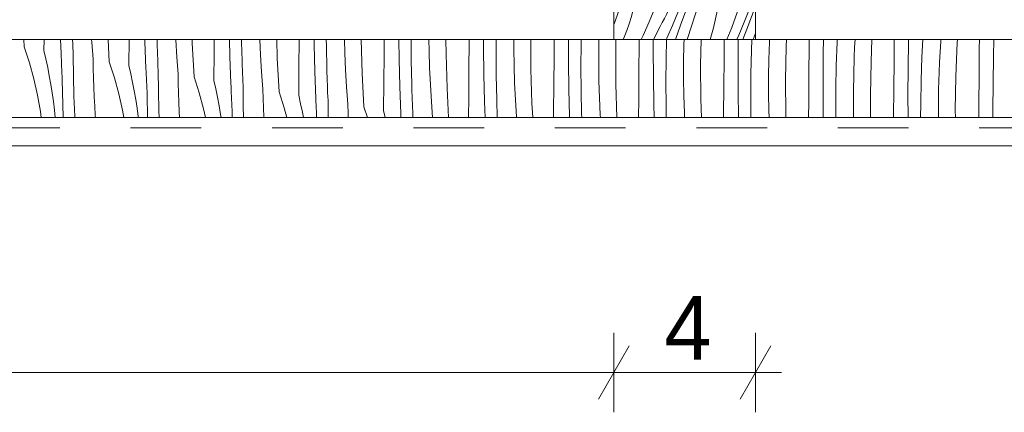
# Model space of a CAD drawing. Extents: x -349320 to -347218, y 9967 to 12937.
# Tile 12 of 16: x -347772 to -347494, y 11822 to 11933. Entities that reach past the tile are written whole.
import ezdxf

# ---------------------------------------------------------------- set-up
doc = ezdxf.new("R2010")
doc.units = 0
doc.header["$MEASUREMENT"] = 0
doc.linetypes.add('Przerywana', pattern=[40, 20, -20])
for name, color, linetype, lineweight in [('ARCH dach_Nr_Pióra__21', 7, 'Continuous', 13), ('Arch ocieplenie_Nr_Pióra__21', 7, 'Continuous', 13), ('Arch wykończenie_Nr_Pióra__21', 7, 'Continuous', 13), ('INWENT WYMIARY_Nr_Pióra__21', 7, 'Continuous', 13)]:
    doc.layers.add(name, color=color, linetype=linetype, lineweight=lineweight)
doc.layers.add('Arch ocieplenie_Nr_Pióra__2', color=7, linetype='Continuous', lineweight=13, true_color=0x7f7f7f)
doc.layers.add('Arch wykończenie_Nr_Pióra__9', color=7, linetype='Continuous', lineweight=13, true_color=0x3dad99)
doc.layers.add('INWENT WYMIARY', color=7, linetype='Continuous')
doc.styles.add('GENERATED_STYLE_1', font='txt')
doc.dimstyles.new('GENERATED_STYLE__2', dxfattribs={"dimtxt": 18, "dimasz": 11.4, "dimexe": 0.18, "dimexo": 0, "dimgap": 0.09, "dimtad": 1, "dimtih": 1, "dimtoh": 1, "dimdec": 0, "dimlfac": 0.1, "dimzin": 0, "dimdsep": 46, "dimtxsty": 'GENERATED_STYLE_1', "dimblk": 'ARROWHEAD_2', "dimblk1": 'ARROWHEAD_2', "dimblk2": 'ARROWHEAD_2', "dimcen": 0.09, "dimclrd": 7, "dimclre": 7, "dimclrt": 7, "dimazin": 0, "dimtfac": 1, "dimtdec": 4, "dimtmove": 0, "dimatfit": 3, "dimfxl": 0, "dimtolj": 1, "dimtzin": 0, "dimarcsym": 0})

# ---------------------------------------------------------------- blocks, each defined once
blk = doc.blocks.new('*X4')
at = {"layer": 'Arch ocieplenie_Nr_Pióra__2', "linetype": 'Continuous'}
for p, q in [((-347770.8, 11924.85), (-347770.91, 11926.95)), ((-347765.24, 11923.87), (-347765.22, 11926.95)), ((-347760.41, 11923.02), (-347760.56, 11926.95)), ((-347757.15, 11926.85), (-347757.15, 11926.95)), ((-347757.1, 11925.74), (-347757.15, 11926.85)), ((-347751.72, 11926.24), (-347751.76, 11926.95)), ((-347751.36, 11921.42), (-347751.72, 11926.24)), ((-347746.79, 11920.62), (-347747.13, 11926.95)), ((-347741.23, 11919.64), (-347741.18, 11926.95)), ((-347736.68, 11926.41), (-347736.69, 11926.95)), ((-347736.4, 11918.79), (-347736.68, 11926.41)), ((-347733.24, 11925.94), (-347733.27, 11926.95)), ((-347727.99, 11926.83), (-347728, 11926.95)), ((-347727.7, 11922), (-347727.99, 11926.83)), ((-347723.29, 11925.93), (-347723.32, 11926.95)), ((-347717.16, 11923.27), (-347717.14, 11926.95)), ((-347712.66, 11922.18), (-347712.78, 11926.95)), ((-347709.26, 11922.82), (-347709.35, 11926.95)), ((-347703.98, 11922.59), (-347704.18, 11926.95)), ((-347699.27, 11921.7), (-347699.43, 11926.95)), ((-347693.15, 11919.04), (-347693.1, 11926.91)), ((-347693.1, 11926.91), (-347693.1, 11926.95)), ((-347688.84, 11925.57), (-347688.87, 11926.95)), ((-347685.38, 11925.19), (-347685.4, 11926.95)), ((-347680.18, 11923.18), (-347680.3, 11926.95)), ((-347675.26, 11917.46), (-347675.54, 11926.95)), ((-347669.08, 11922.67), (-347669.05, 11926.95)), ((-347664.83, 11921.34), (-347664.92, 11926.95)), ((-347661.37, 11920.96), (-347661.41, 11926.95)), ((-347656.31, 11923.77), (-347656.36, 11926.95)), ((-347651.53, 11922.79), (-347651.56, 11926.95)), ((-347645.07, 11918.44), (-347645.01, 11926.31)), ((-347645.01, 11926.31), (-347645.01, 11926.95)), ((-347640.93, 11924.73), (-347640.94, 11926.95)), ((-347637.4, 11923.33), (-347637.38, 11926.95)), ((-347632.37, 11924.37), (-347632.37, 11926.95)), ((-347627.52, 11918.56), (-347627.57, 11926.95)), ((-347621, 11922.07), (-347620.96, 11926.95)), ((-347616.92, 11920.5), (-347616.95, 11926.95)), ((-347613.35, 11925.71), (-347613.32, 11926.95)), ((-347608.36, 11924.96), (-347608.33, 11926.95)), ((-347603.56, 11923.88), (-347603.51, 11926.95)), ((-347596.93, 11925.71), (-347596.92, 11926.95)), ((-347592.94, 11923.9), (-347592.92, 11926.95)), ((-347589.33, 11921.48), (-347589.22, 11926.95)), ((-347584.27, 11925.56), (-347584.23, 11926.95)), ((-347579.55, 11919.65), (-347579.42, 11926.95)), ((-347572.91, 11921.47), (-347572.87, 11926.95)), ((-347568.93, 11919.66), (-347568.88, 11926.95)), ((-347565.19, 11923.85), (-347565.08, 11926.95)), ((-347560.26, 11921.33), (-347560.11, 11926.15)), ((-347560.11, 11926.15), (-347560.08, 11926.95)), ((-347555.37, 11924.98), (-347555.29, 11926.95)), ((-347548.84, 11925.11), (-347548.82, 11926.95)), ((-347544.87, 11923.06), (-347544.8, 11926.95)), ((-347541.17, 11919.61), (-347540.95, 11926.22)), ((-347540.95, 11926.22), (-347540.92, 11926.95)), ((-347535.98, 11924.82), (-347535.87, 11926.95)), ((-347531.35, 11920.74), (-347531.1, 11926.95)), ((-347524.82, 11920.87), (-347524.77, 11926.95)), ((-347520.85, 11918.83), (-347520.73, 11926.46)), ((-347520.73, 11926.46), (-347520.71, 11926.95)), ((-347516.94, 11921.99), (-347516.7, 11926.95)), ((-347511.81, 11923.48), (-347511.64, 11926.38)), ((-347511.64, 11926.38), (-347511.6, 11926.95)), ((-347506.95, 11926.07), (-347506.89, 11926.95)), ((-347500.74, 11924.51), (-347500.72, 11926.95)), ((-347496.71, 11922.22), (-347496.58, 11926.95)), ((-347770.8, 11924.85), (-347769.36, 11920.37)), ((-347765.24, 11923.87), (-347764.7, 11921.48)), ((-347757.06, 11924.63), (-347757.1, 11925.74)), ((-347757.01, 11923.52), (-347757.06, 11924.63)), ((-347756.96, 11922.41), (-347757.01, 11923.52)), ((-347733.21, 11924.83), (-347733.24, 11925.94)), ((-347733.17, 11923.72), (-347733.21, 11924.83)), ((-347733.13, 11922.61), (-347733.17, 11923.72)), ((-347722.78, 11916.38), (-347723.29, 11925.93)), ((-347688.65, 11917.94), (-347688.84, 11925.57)), ((-347685.25, 11918.59), (-347685.38, 11925.19)), ((-347656.17, 11918.95), (-347656.31, 11923.77)), ((-347640.82, 11917.1), (-347640.93, 11924.73)), ((-347632.3, 11919.54), (-347632.37, 11924.37)), ((-347613.39, 11919.1), (-347613.35, 11925.71)), ((-347608.36, 11920.14), (-347608.36, 11924.96)), ((-347603.5, 11914.32), (-347603.56, 11923.88)), ((-347596.99, 11917.84), (-347596.93, 11925.71)), ((-347592.91, 11916.27), (-347592.94, 11923.9)), ((-347584.34, 11920.73), (-347584.27, 11925.56)), ((-347565.32, 11917.24), (-347565.19, 11923.85)), ((-347555.53, 11915.42), (-347555.37, 11924.98)), ((-347548.9, 11917.24), (-347548.84, 11925.11)), ((-347536.1, 11921.92), (-347535.98, 11924.82)), ((-347511.96, 11920.58), (-347511.81, 11923.48)), ((-347507.34, 11916.51), (-347506.95, 11926.07)), ((-347500.81, 11916.64), (-347500.74, 11924.51)), ((-347764.7, 11921.48), (-347764.2, 11919.08)), ((-347760.37, 11922.08), (-347760.41, 11923.02)), ((-347760.33, 11921.15), (-347760.37, 11922.08)), ((-347760.29, 11920.22), (-347760.33, 11921.15)), ((-347756.89, 11916.7), (-347756.96, 11922.41)), ((-347751.3, 11918.76), (-347751.36, 11921.42)), ((-347746.79, 11920.62), (-347745.34, 11916.14)), ((-347733.09, 11921.51), (-347733.13, 11922.61)), ((-347733.05, 11920.4), (-347733.09, 11921.51)), ((-347727.34, 11917.19), (-347727.7, 11922)), ((-347717.22, 11915.4), (-347717.16, 11923.27)), ((-347712.39, 11914.55), (-347712.66, 11922.18)), ((-347709.23, 11921.71), (-347709.26, 11922.82)), ((-347709.19, 11920.6), (-347709.23, 11921.71)), ((-347709.16, 11919.49), (-347709.19, 11920.6)), ((-347703.69, 11917.77), (-347703.98, 11922.59)), ((-347698.76, 11912.15), (-347699.27, 11921.7)), ((-347679.97, 11918.36), (-347680.18, 11923.18)), ((-347669.14, 11914.8), (-347669.08, 11922.67)), ((-347664.64, 11913.71), (-347664.83, 11921.34)), ((-347661.23, 11914.35), (-347661.37, 11920.96)), ((-347651.25, 11913.23), (-347651.53, 11922.79)), ((-347637.36, 11916.73), (-347637.4, 11923.33)), ((-347621.06, 11914.2), (-347621, 11922.07)), ((-347589.38, 11914.87), (-347589.33, 11921.48)), ((-347584.35, 11915.9), (-347584.34, 11920.73)), ((-347572.97, 11913.6), (-347572.91, 11921.47)), ((-347560.33, 11916.5), (-347560.26, 11921.33)), ((-347544.91, 11915.43), (-347544.87, 11923.06)), ((-347536.24, 11917.09), (-347536.1, 11921.92)), ((-347531.52, 11911.18), (-347531.35, 11920.74)), ((-347524.89, 11913), (-347524.82, 11920.87)), ((-347517.16, 11915.38), (-347516.94, 11921.99)), ((-347512.09, 11917.68), (-347511.96, 11920.58)), ((-347496.84, 11914.59), (-347496.71, 11922.22)), ((-347769.36, 11920.37), (-347768.11, 11915.84)), ((-347764.2, 11919.08), (-347763.73, 11916.67)), ((-347760.25, 11919.28), (-347760.29, 11920.22)), ((-347760.2, 11918.35), (-347760.25, 11919.28)), ((-347760.16, 11917.41), (-347760.2, 11918.35)), ((-347751.23, 11916.1), (-347751.3, 11918.76)), ((-347741.23, 11919.64), (-347740.69, 11917.24)), ((-347736.36, 11917.85), (-347736.4, 11918.79)), ((-347736.32, 11916.92), (-347736.36, 11917.85)), ((-347733, 11919.29), (-347733.05, 11920.4)), ((-347732.95, 11918.18), (-347733, 11919.29)), ((-347732.88, 11912.46), (-347732.95, 11918.18)), ((-347709.12, 11918.38), (-347709.16, 11919.49)), ((-347709.08, 11917.27), (-347709.12, 11918.38)), ((-347693.2, 11911.17), (-347693.15, 11919.04)), ((-347688.37, 11910.32), (-347688.65, 11917.94)), ((-347685.22, 11917.48), (-347685.25, 11918.59)), ((-347679.68, 11913.54), (-347679.97, 11918.36)), ((-347655.95, 11914.12), (-347656.17, 11918.95)), ((-347645.12, 11910.57), (-347645.07, 11918.44)), ((-347632.16, 11914.71), (-347632.3, 11919.54)), ((-347627.23, 11909), (-347627.52, 11918.56)), ((-347616.8, 11912.87), (-347616.92, 11920.5)), ((-347613.34, 11912.49), (-347613.39, 11919.1)), ((-347608.29, 11915.31), (-347608.36, 11920.14)), ((-347597.04, 11909.97), (-347596.99, 11917.84)), ((-347579.49, 11910.09), (-347579.55, 11919.65)), ((-347568.89, 11912.03), (-347568.93, 11919.66)), ((-347541.31, 11913.01), (-347541.17, 11919.61)), ((-347520.9, 11911.19), (-347520.85, 11918.83)), ((-347768.11, 11915.84), (-347767.07, 11911.25)), ((-347763.73, 11916.67), (-347763.31, 11914.25)), ((-347760.11, 11916.48), (-347760.16, 11917.41)), ((-347760.06, 11915.54), (-347760.11, 11916.48)), ((-347759.95, 11908.56), (-347760.06, 11915.54)), ((-347756.76, 11910.98), (-347756.89, 11916.7)), ((-347751.14, 11913.43), (-347751.23, 11916.1)), ((-347745.34, 11916.14), (-347744.1, 11911.6)), ((-347740.69, 11917.24), (-347740.18, 11914.84)), ((-347736.28, 11915.98), (-347736.32, 11916.92)), ((-347736.24, 11915.05), (-347736.28, 11915.98)), ((-347736.19, 11914.11), (-347736.24, 11915.05)), ((-347727.29, 11914.52), (-347727.34, 11917.19)), ((-347722.78, 11916.38), (-347721.33, 11911.91)), ((-347717.22, 11915.4), (-347716.67, 11913.01)), ((-347709.03, 11916.16), (-347709.08, 11917.27)), ((-347708.98, 11915.05), (-347709.03, 11916.16)), ((-347708.94, 11913.94), (-347708.98, 11915.05)), ((-347703.33, 11912.95), (-347703.69, 11917.77)), ((-347685.18, 11916.37), (-347685.22, 11917.48)), ((-347685.14, 11915.26), (-347685.18, 11916.37)), ((-347685.1, 11914.15), (-347685.14, 11915.26)), ((-347674.75, 11907.91), (-347675.26, 11917.46)), ((-347640.62, 11909.47), (-347640.82, 11917.1)), ((-347637.22, 11910.12), (-347637.36, 11916.73)), ((-347608.14, 11910.48), (-347608.29, 11915.31)), ((-347592.79, 11908.64), (-347592.91, 11916.27)), ((-347584.27, 11911.07), (-347584.35, 11915.9)), ((-347565.36, 11910.63), (-347565.32, 11917.24)), ((-347560.33, 11911.67), (-347560.33, 11916.5)), ((-347555.48, 11905.85), (-347555.53, 11915.42)), ((-347548.96, 11909.37), (-347548.9, 11917.24)), ((-347544.88, 11907.8), (-347544.91, 11915.43)), ((-347536.32, 11912.26), (-347536.24, 11917.09)), ((-347517.29, 11908.77), (-347517.16, 11915.38)), ((-347512.23, 11912.86), (-347512.09, 11917.68)), ((-347507.51, 11906.95), (-347507.34, 11916.51)), ((-347500.87, 11908.77), (-347500.81, 11916.64)), ((-347763.31, 11914.25), (-347762.92, 11911.83)), ((-347751.03, 11910.77), (-347751.14, 11913.43)), ((-347740.18, 11914.84), (-347739.72, 11912.43)), ((-347739.72, 11912.43), (-347739.3, 11910.01)), ((-347736.15, 11913.18), (-347736.19, 11914.11)), ((-347736.1, 11912.24), (-347736.15, 11913.18)), ((-347736.05, 11911.31), (-347736.1, 11912.24)), ((-347732.74, 11906.75), (-347732.88, 11912.46)), ((-347727.22, 11911.86), (-347727.29, 11914.52)), ((-347716.67, 11913.01), (-347716.17, 11910.61)), ((-347712.35, 11913.62), (-347712.39, 11914.55)), ((-347712.31, 11912.68), (-347712.35, 11913.62)), ((-347712.26, 11911.75), (-347712.31, 11912.68)), ((-347708.87, 11908.23), (-347708.94, 11913.94)), ((-347703.27, 11910.29), (-347703.33, 11912.95)), ((-347685.06, 11913.04), (-347685.1, 11914.15)), ((-347685.02, 11911.93), (-347685.06, 11913.04)), ((-347679.31, 11908.72), (-347679.68, 11913.54)), ((-347669.19, 11906.93), (-347669.14, 11914.8)), ((-347664.36, 11906.08), (-347664.64, 11913.71)), ((-347661.2, 11913.24), (-347661.23, 11914.35)), ((-347661.17, 11912.13), (-347661.2, 11913.24)), ((-347655.66, 11909.3), (-347655.95, 11914.12)), ((-347650.8, 11904.95), (-347651.25, 11913.23)), ((-347631.94, 11909.89), (-347632.16, 11914.71)), ((-347621.11, 11906.33), (-347621.06, 11914.2)), ((-347616.61, 11905.24), (-347616.8, 11912.87)), ((-347613.21, 11905.88), (-347613.34, 11912.49)), ((-347603.22, 11904.95), (-347603.5, 11914.32)), ((-347589.33, 11908.26), (-347589.38, 11914.87)), ((-347573.03, 11905.73), (-347572.97, 11913.6)), ((-347541.35, 11906.4), (-347541.31, 11913.01)), ((-347536.32, 11907.43), (-347536.32, 11912.26)), ((-347524.95, 11905.14), (-347524.89, 11913)), ((-347512.3, 11908.03), (-347512.23, 11912.86)), ((-347496.89, 11906.96), (-347496.84, 11914.59)), ((-347767.07, 11911.25), (-347766.23, 11906.62)), ((-347762.92, 11911.83), (-347762.58, 11909.4)), ((-347756.55, 11905.27), (-347756.76, 11910.98)), ((-347750.9, 11908.11), (-347751.03, 11910.77)), ((-347744.1, 11911.6), (-347743.06, 11907.02)), ((-347739.3, 11910.01), (-347738.91, 11907.59)), ((-347735.94, 11904.95), (-347736.05, 11911.31)), ((-347727.13, 11909.2), (-347727.22, 11911.86)), ((-347721.33, 11911.91), (-347720.09, 11907.37)), ((-347716.17, 11910.61), (-347715.71, 11908.2)), ((-347712.22, 11910.81), (-347712.26, 11911.75)), ((-347712.18, 11909.88), (-347712.22, 11910.81)), ((-347712.13, 11908.94), (-347712.18, 11909.88)), ((-347703.2, 11907.63), (-347703.27, 11910.29)), ((-347698.76, 11912.15), (-347697.32, 11907.67)), ((-347693.2, 11911.17), (-347692.66, 11908.77)), ((-347688.33, 11909.38), (-347688.37, 11910.32)), ((-347684.97, 11910.82), (-347685.02, 11911.93)), ((-347684.92, 11909.71), (-347684.97, 11910.82)), ((-347684.86, 11904.95), (-347684.92, 11909.71)), ((-347661.13, 11911.02), (-347661.17, 11912.13)), ((-347661.09, 11909.91), (-347661.13, 11911.02)), ((-347661.05, 11908.8), (-347661.09, 11909.91)), ((-347645.16, 11904.95), (-347645.12, 11910.57)), ((-347640.46, 11904.95), (-347640.62, 11909.47)), ((-347637.19, 11909.01), (-347637.22, 11910.12)), ((-347631.65, 11905.07), (-347631.94, 11909.89)), ((-347607.93, 11905.65), (-347608.14, 11910.48)), ((-347597.08, 11904.95), (-347597.04, 11909.97)), ((-347584.13, 11906.24), (-347584.27, 11911.07)), ((-347579.34, 11904.95), (-347579.49, 11910.09)), ((-347568.79, 11904.95), (-347568.89, 11912.03)), ((-347565.32, 11904.95), (-347565.36, 11910.63)), ((-347560.26, 11906.84), (-347560.33, 11911.67)), ((-347531.48, 11904.95), (-347531.52, 11911.18)), ((-347520.87, 11904.95), (-347520.9, 11911.19)), ((-347762.58, 11909.4), (-347762.27, 11906.96)), ((-347762.27, 11906.96), (-347762.05, 11904.95)), ((-347759.86, 11904.95), (-347759.95, 11908.56)), ((-347750.75, 11905.45), (-347750.9, 11908.11)), ((-347743.06, 11907.02), (-347742.68, 11904.95)), ((-347738.91, 11907.59), (-347738.57, 11905.16)), ((-347732.68, 11904.95), (-347732.74, 11906.75)), ((-347727.02, 11906.54), (-347727.13, 11909.2)), ((-347720.09, 11907.37), (-347719.53, 11904.95)), ((-347715.71, 11908.2), (-347715.28, 11905.78)), ((-347712.09, 11908.01), (-347712.13, 11908.94)), ((-347712.04, 11907.07), (-347712.09, 11908.01)), ((-347712, 11904.95), (-347712.04, 11907.07)), ((-347708.79, 11904.95), (-347708.87, 11908.23)), ((-347703.11, 11904.96), (-347703.2, 11907.63)), ((-347697.32, 11907.67), (-347696.57, 11904.95)), ((-347692.66, 11908.77), (-347692.16, 11906.37)), ((-347688.29, 11908.45), (-347688.33, 11909.38)), ((-347688.25, 11907.51), (-347688.29, 11908.45)), ((-347688.21, 11906.58), (-347688.25, 11907.51)), ((-347679.26, 11906.06), (-347679.31, 11908.72)), ((-347674.75, 11907.91), (-347673.79, 11904.95)), ((-347669.19, 11906.93), (-347668.74, 11904.95)), ((-347661, 11907.69), (-347661.05, 11908.8)), ((-347660.96, 11906.58), (-347661, 11907.69)), ((-347655.34, 11904.95), (-347655.66, 11909.3)), ((-347637.15, 11907.9), (-347637.19, 11909.01)), ((-347637.12, 11906.79), (-347637.15, 11907.9)), ((-347637.08, 11905.68), (-347637.12, 11906.79)), ((-347627.02, 11904.95), (-347627.23, 11909)), ((-347592.7, 11904.95), (-347592.79, 11908.64)), ((-347589.26, 11904.95), (-347589.33, 11908.26)), ((-347560.2, 11904.95), (-347560.26, 11906.84)), ((-347548.99, 11904.95), (-347548.96, 11909.37)), ((-347544.84, 11904.95), (-347544.88, 11907.8)), ((-347536.28, 11904.95), (-347536.32, 11907.43)), ((-347517.32, 11904.95), (-347517.29, 11908.77)), ((-347512.3, 11904.95), (-347512.3, 11908.03)), ((-347507.5, 11904.95), (-347507.51, 11906.95)), ((-347500.9, 11904.95), (-347500.87, 11908.77)), ((-347496.88, 11904.95), (-347496.89, 11906.96)), ((-347766.23, 11906.62), (-347766, 11904.95)), ((-347756.54, 11904.95), (-347756.55, 11905.27)), ((-347750.72, 11904.95), (-347750.75, 11905.45)), ((-347738.57, 11905.16), (-347738.54, 11904.95)), ((-347726.94, 11904.95), (-347727.02, 11906.54)), ((-347715.28, 11905.78), (-347715.15, 11904.95)), ((-347703.11, 11904.95), (-347703.11, 11904.96)), ((-347692.16, 11906.37), (-347691.88, 11904.95)), ((-347688.16, 11905.64), (-347688.21, 11906.58)), ((-347688.13, 11904.95), (-347688.16, 11905.64)), ((-347679.23, 11904.95), (-347679.26, 11906.06)), ((-347664.32, 11905.15), (-347664.36, 11906.08)), ((-347664.31, 11904.95), (-347664.32, 11905.15)), ((-347660.91, 11905.47), (-347660.96, 11906.58)), ((-347660.9, 11904.95), (-347660.91, 11905.47)), ((-347637.05, 11904.95), (-347637.08, 11905.68)), ((-347631.64, 11904.95), (-347631.65, 11905.07)), ((-347621.12, 11904.95), (-347621.11, 11906.33)), ((-347616.6, 11904.95), (-347616.61, 11905.24)), ((-347613.18, 11904.95), (-347613.21, 11905.88)), ((-347607.88, 11904.95), (-347607.93, 11905.65)), ((-347584.07, 11904.95), (-347584.13, 11906.24)), ((-347573.03, 11904.95), (-347573.03, 11905.73)), ((-347555.45, 11904.95), (-347555.48, 11905.85)), ((-347541.34, 11904.95), (-347541.35, 11906.4)), ((-347524.95, 11904.95), (-347524.95, 11905.14))]:
    blk.add_line(p, q, dxfattribs=at)
blk = doc.blocks.new('Wypełnienie_2')
at = {"layer": 'Arch ocieplenie_Nr_Pióra__21', "linetype": 'Continuous'}
for p, q in [((-347220.22, 11926.95), (-348004.05, 11926.95)), ((-348099.05, 11904.95), (-347220.22, 11904.95))]:
    blk.add_line(p, q, dxfattribs=at)
at = {"layer": 'Arch ocieplenie_Nr_Pióra__2', "linetype": 'Continuous'}
blk.add_blockref('*X4', (0, 0), dxfattribs=at)
blk = doc.blocks.new('*X6')
at = {"layer": 'Arch ocieplenie_Nr_Pióra__2', "linetype": 'Continuous'}
for p, q in [((-347604.05, 12034.02), (-347602.87, 12036.95)), ((-347601.11, 12034.01), (-347599.85, 12036.95)), ((-347598.13, 12031.27), (-347596.34, 12035.5)), ((-347596.34, 12035.5), (-347595.71, 12036.95)), ((-347595.4, 12028.31), (-347591.85, 12036.69)), ((-347591.85, 12036.69), (-347591.73, 12036.95)), ((-347587.56, 12034.07), (-347586.36, 12036.95)), ((-347585.71, 12030.6), (-347583.02, 12036.95)), ((-347582.03, 12031.76), (-347579.68, 12036.95)), ((-347577, 12033.42), (-347575.83, 12035.9)), ((-347575.83, 12035.9), (-347575.32, 12036.95)), ((-347574.06, 12031.18), (-347571.36, 12036.95)), ((-347567.71, 12034.14), (-347566.54, 12036.95)), ((-347603.52, 12028.19), (-347601.11, 12034.01)), ((-347590.43, 12027.14), (-347587.56, 12034.07)), ((-347578.16, 12030.94), (-347577, 12033.42)), ((-347570.59, 12027.21), (-347567.71, 12034.14)), ((-347565.91, 12030.16), (-347564.05, 12034.36)), ((-347599.87, 12027), (-347598.13, 12031.27)), ((-347588.49, 12023.88), (-347585.71, 12030.6)), ((-347584.55, 12026.01), (-347582.03, 12031.76)), ((-347579.3, 12028.44), (-347578.16, 12030.94)), ((-347577.76, 12022.91), (-347574.06, 12031.18)), ((-347568.79, 12023.51), (-347565.91, 12030.16)), ((-347604.05, 12026.87), (-347603.52, 12028.19)), ((-347601.56, 12022.7), (-347599.87, 12027)), ((-347598.81, 12019.83), (-347595.4, 12028.31)), ((-347593.3, 12020.22), (-347590.43, 12027.14)), ((-347580.42, 12025.93), (-347579.3, 12028.44)), ((-347573.47, 12020.29), (-347570.59, 12027.21)), ((-347565.36, 12023.68), (-347564.05, 12026.49)), ((-347591.22, 12017.12), (-347588.49, 12023.88)), ((-347587.02, 12020.23), (-347584.55, 12026.01)), ((-347582.26, 12021.72), (-347580.42, 12025.93)), ((-347567.94, 12017.97), (-347565.36, 12023.68)), ((-347603.21, 12018.38), (-347601.56, 12022.7)), ((-347584.04, 12017.49), (-347582.26, 12021.72)), ((-347581.31, 12014.53), (-347577.76, 12022.91)), ((-347571.62, 12016.82), (-347568.79, 12023.51)), ((-347604.05, 12016.1), (-347603.21, 12018.38)), ((-347602.07, 12011.27), (-347598.81, 12019.83)), ((-347596.18, 12013.29), (-347593.3, 12020.22)), ((-347589.43, 12014.41), (-347587.02, 12020.23)), ((-347576.34, 12013.36), (-347573.47, 12020.29)), ((-347593.89, 12010.33), (-347591.22, 12017.12)), ((-347585.78, 12013.22), (-347584.04, 12017.49)), ((-347574.4, 12010.1), (-347571.62, 12016.82)), ((-347570.46, 12012.23), (-347567.94, 12017.97)), ((-347565.21, 12014.66), (-347564.07, 12017.15)), ((-347564.07, 12017.15), (-347564.05, 12017.21)), ((-347599.05, 12006.36), (-347596.18, 12013.29)), ((-347591.78, 12008.55), (-347589.43, 12014.41)), ((-347587.48, 12008.92), (-347585.78, 12013.22)), ((-347584.72, 12006.05), (-347581.31, 12014.53)), ((-347579.22, 12006.43), (-347576.34, 12013.36)), ((-347566.34, 12012.15), (-347565.21, 12014.66)), ((-347604.05, 12005.76), (-347602.07, 12011.27)), ((-347596.51, 12003.51), (-347593.89, 12010.33)), ((-347577.13, 12003.34), (-347574.4, 12010.1)), ((-347572.93, 12006.45), (-347570.46, 12012.23)), ((-347568.17, 12007.94), (-347566.34, 12012.15)), ((-347594.07, 12002.65), (-347591.78, 12008.55)), ((-347589.12, 12004.6), (-347587.48, 12008.92)), ((-347569.96, 12003.71), (-347568.17, 12007.94)), ((-347567.23, 12000.74), (-347564.05, 12008.25)), ((-347601.91, 11999.43), (-347599.05, 12006.36)), ((-347590.72, 12000.24), (-347589.12, 12004.6)), ((-347587.98, 11997.49), (-347584.72, 12006.05)), ((-347582.09, 11999.51), (-347579.22, 12006.43)), ((-347575.34, 12000.63), (-347572.93, 12006.45)), ((-347599.08, 11996.66), (-347596.51, 12003.51)), ((-347594.83, 12000.67), (-347594.45, 12001.66)), ((-347594.45, 12001.66), (-347594.07, 12002.65)), ((-347579.81, 11996.55), (-347577.13, 12003.34)), ((-347571.7, 11999.44), (-347569.96, 12003.71)), ((-347601.91, 11999.43), (-347602.42, 11997.09)), ((-347595.95, 11997.67), (-347595.58, 11998.67)), ((-347595.58, 11998.67), (-347595.2, 11999.67)), ((-347595.2, 11999.67), (-347594.83, 12000.67)), ((-347592.27, 11995.86), (-347590.72, 12000.24)), ((-347584.96, 11992.58), (-347582.09, 11999.51)), ((-347577.69, 11994.77), (-347575.34, 12000.63)), ((-347573.39, 11995.14), (-347571.7, 11999.44)), ((-347570.63, 11992.27), (-347567.23, 12000.74)), ((-347602.42, 11997.09), (-347602.96, 11994.75)), ((-347599.7, 11994.97), (-347599.39, 11995.81)), ((-347599.39, 11995.81), (-347599.08, 11996.66)), ((-347596.69, 11995.68), (-347596.32, 11996.68)), ((-347596.32, 11996.68), (-347595.95, 11997.67)), ((-347593.77, 11991.46), (-347592.27, 11995.86)), ((-347591.09, 11988.84), (-347587.98, 11997.49)), ((-347582.43, 11989.73), (-347579.81, 11996.55)), ((-347602.96, 11994.75), (-347603.53, 11992.43)), ((-347600.63, 11992.44), (-347600.32, 11993.28)), ((-347600.32, 11993.28), (-347600.01, 11994.13)), ((-347600.01, 11994.13), (-347599.7, 11994.97)), ((-347599.07, 11989.6), (-347597.06, 11994.67)), ((-347597.06, 11994.67), (-347596.69, 11995.68)), ((-347579.98, 11988.87), (-347577.69, 11994.77)), ((-347575.04, 11990.82), (-347573.39, 11995.14)), ((-347565.13, 11992.65), (-347564.05, 11995.27)), ((-347603.53, 11992.43), (-347604.05, 11990.42)), ((-347601.55, 11989.9), (-347601.24, 11990.75)), ((-347601.24, 11990.75), (-347600.94, 11991.59)), ((-347600.94, 11991.59), (-347600.63, 11992.44)), ((-347594.69, 11989.08), (-347593.77, 11991.46)), ((-347587.83, 11985.65), (-347584.96, 11992.58)), ((-347576.63, 11986.46), (-347575.04, 11990.82)), ((-347573.89, 11983.71), (-347570.63, 11992.27)), ((-347568, 11985.72), (-347565.13, 11992.65)), ((-347603.99, 11983.69), (-347601.55, 11989.9)), ((-347601.04, 11984.49), (-347599.07, 11989.6)), ((-347595.61, 11986.7), (-347594.69, 11989.08)), ((-347591.09, 11988.84), (-347591.76, 11984.28)), ((-347585, 11982.87), (-347582.43, 11989.73)), ((-347580.74, 11986.88), (-347580.36, 11987.88)), ((-347580.36, 11987.88), (-347579.98, 11988.87)), ((-347596.51, 11984.31), (-347595.61, 11986.7)), ((-347587.83, 11985.65), (-347588.34, 11983.3)), ((-347581.86, 11983.89), (-347581.49, 11984.89)), ((-347581.49, 11984.89), (-347581.12, 11985.89)), ((-347581.12, 11985.89), (-347580.74, 11986.88)), ((-347578.18, 11982.08), (-347576.63, 11986.46)), ((-347570.87, 11978.79), (-347568, 11985.72)), ((-347565.72, 11982.77), (-347564.05, 11987.01)), ((-347604.05, 11983.54), (-347603.99, 11983.69)), ((-347602.97, 11979.36), (-347601.04, 11984.49)), ((-347598.27, 11979.51), (-347597.39, 11981.91)), ((-347597.39, 11981.91), (-347596.51, 11984.31)), ((-347591.76, 11984.28), (-347592.59, 11979.75)), ((-347588.34, 11983.3), (-347588.88, 11980.97)), ((-347585.62, 11981.19), (-347585.31, 11982.03)), ((-347585.31, 11982.03), (-347585, 11982.87)), ((-347582.97, 11980.89), (-347582.6, 11981.89)), ((-347582.6, 11981.89), (-347582.23, 11982.89)), ((-347582.23, 11982.89), (-347581.86, 11983.89)), ((-347579.68, 11977.68), (-347578.18, 11982.08)), ((-347577, 11975.05), (-347573.89, 11983.71)), ((-347568.34, 11975.95), (-347565.72, 11982.77)), ((-347604.05, 11976.4), (-347602.97, 11979.36)), ((-347599.13, 11977.09), (-347598.27, 11979.51)), ((-347592.59, 11979.75), (-347593.56, 11975.26)), ((-347588.88, 11980.97), (-347589.44, 11978.65)), ((-347586.54, 11978.66), (-347586.24, 11979.5)), ((-347586.24, 11979.5), (-347585.93, 11980.35)), ((-347585.93, 11980.35), (-347585.62, 11981.19)), ((-347584.99, 11975.81), (-347582.97, 11980.89)), ((-347565.9, 11975.09), (-347564.05, 11979.85)), ((-347599.98, 11974.68), (-347599.13, 11977.09)), ((-347590.04, 11976.34), (-347590.66, 11974.03)), ((-347589.44, 11978.65), (-347590.04, 11976.34)), ((-347587.46, 11976.12), (-347587.16, 11976.97)), ((-347587.16, 11976.97), (-347586.85, 11977.81)), ((-347586.85, 11977.81), (-347586.54, 11978.66)), ((-347580.61, 11975.3), (-347579.68, 11977.68)), ((-347573.74, 11971.86), (-347570.87, 11978.79)), ((-347600.82, 11972.25), (-347599.98, 11974.68)), ((-347593.56, 11975.26), (-347594.68, 11970.82)), ((-347590.66, 11974.03), (-347591.31, 11971.74)), ((-347589.9, 11969.9), (-347587.46, 11976.12)), ((-347586.96, 11970.71), (-347584.99, 11975.81)), ((-347581.52, 11972.92), (-347580.61, 11975.3)), ((-347577, 11975.05), (-347577.68, 11970.5)), ((-347570.91, 11969.09), (-347568.34, 11975.95)), ((-347566.65, 11973.1), (-347566.28, 11974.1)), ((-347566.28, 11974.1), (-347565.9, 11975.09)), ((-347601.55, 11970.08), (-347601.32, 11970.82)), ((-347601.32, 11970.82), (-347601.08, 11971.54)), ((-347601.08, 11971.54), (-347600.82, 11972.25)), ((-347594.68, 11970.82), (-347595.95, 11966.44)), ((-347591.31, 11971.74), (-347591.99, 11969.46)), ((-347588.88, 11965.58), (-347586.96, 11970.71)), ((-347582.42, 11970.53), (-347581.52, 11972.92)), ((-347573.74, 11971.86), (-347574.25, 11969.52)), ((-347567.78, 11970.11), (-347567.4, 11971.11)), ((-347567.4, 11971.11), (-347567.03, 11972.11)), ((-347567.03, 11972.11), (-347566.65, 11973.1)), ((-347602.1, 11967.85), (-347601.93, 11968.6)), ((-347601.93, 11968.6), (-347601.75, 11969.35)), ((-347601.75, 11969.35), (-347601.55, 11970.08)), ((-347591.99, 11969.46), (-347592.7, 11967.2)), ((-347592.3, 11963.66), (-347589.9, 11969.9)), ((-347584.18, 11965.72), (-347583.31, 11968.13)), ((-347583.31, 11968.13), (-347582.42, 11970.53)), ((-347577.68, 11970.5), (-347578.5, 11965.97)), ((-347574.25, 11969.52), (-347574.79, 11967.19)), ((-347571.53, 11967.41), (-347571.22, 11968.25)), ((-347571.22, 11968.25), (-347570.91, 11969.09)), ((-347568.88, 11967.11), (-347568.52, 11968.11)), ((-347568.52, 11968.11), (-347568.15, 11969.11)), ((-347568.15, 11969.11), (-347567.78, 11970.11)), ((-347565.59, 11963.89), (-347564.09, 11968.3)), ((-347564.09, 11968.3), (-347564.05, 11968.44)), ((-347603.12, 11962.05), (-347602.37, 11966.32)), ((-347602.37, 11966.32), (-347602.25, 11967.09)), ((-347602.25, 11967.09), (-347602.1, 11967.85)), ((-347595.95, 11966.44), (-347597.36, 11962.12)), ((-347593.58, 11964.19), (-347593.27, 11965.19)), ((-347593.27, 11965.19), (-347592.97, 11966.19)), ((-347592.97, 11966.19), (-347592.7, 11967.2)), ((-347590.76, 11960.42), (-347588.88, 11965.58)), ((-347585.04, 11963.31), (-347584.18, 11965.72)), ((-347578.5, 11965.97), (-347579.48, 11961.48)), ((-347574.79, 11967.19), (-347575.36, 11964.87)), ((-347572.46, 11964.88), (-347572.15, 11965.72)), ((-347572.15, 11965.72), (-347571.84, 11966.56)), ((-347571.84, 11966.56), (-347571.53, 11967.41)), ((-347570.9, 11962.03), (-347568.88, 11967.11)), ((-347594.67, 11957.4), (-347592.3, 11963.66)), ((-347594.25, 11962.23), (-347593.9, 11963.21)), ((-347593.9, 11963.21), (-347593.58, 11964.19)), ((-347585.89, 11960.89), (-347585.04, 11963.31)), ((-347575.95, 11962.55), (-347576.57, 11960.25)), ((-347575.36, 11964.87), (-347575.95, 11962.55)), ((-347575.81, 11956.12), (-347573.38, 11962.34)), ((-347573.38, 11962.34), (-347573.07, 11963.19)), ((-347573.07, 11963.19), (-347572.76, 11964.03)), ((-347572.76, 11964.03), (-347572.46, 11964.88)), ((-347566.52, 11961.52), (-347565.59, 11963.89)), ((-347604.05, 11957.99), (-347603.12, 11962.05)), ((-347597.36, 11962.12), (-347598.91, 11957.88)), ((-347595.38, 11959.36), (-347594.99, 11960.31)), ((-347594.99, 11960.31), (-347594.61, 11961.27)), ((-347594.61, 11961.27), (-347594.25, 11962.23)), ((-347592.6, 11955.24), (-347590.76, 11960.42)), ((-347586.73, 11958.47), (-347585.89, 11960.89)), ((-347579.48, 11961.48), (-347580.6, 11957.04)), ((-347576.57, 11960.25), (-347577.22, 11957.96)), ((-347572.87, 11956.93), (-347570.9, 11962.03)), ((-347567.43, 11959.14), (-347566.52, 11961.52)), ((-347598.91, 11957.88), (-347600.6, 11953.72)), ((-347596.99, 11951.12), (-347594.67, 11957.4)), ((-347596.95, 11955.71), (-347595.38, 11959.36)), ((-347587.46, 11956.3), (-347587.23, 11957.03)), ((-347587.23, 11957.03), (-347586.99, 11957.76)), ((-347586.99, 11957.76), (-347586.73, 11958.47)), ((-347580.6, 11957.04), (-347581.86, 11952.66)), ((-347577.22, 11957.96), (-347577.9, 11955.68)), ((-347574.79, 11951.8), (-347572.87, 11956.93)), ((-347568.33, 11956.74), (-347567.43, 11959.14)), ((-347598.51, 11952.05), (-347596.95, 11955.71)), ((-347594.39, 11950.03), (-347592.6, 11955.24)), ((-347588.16, 11953.31), (-347588.01, 11954.06)), ((-347588.01, 11954.06), (-347587.85, 11954.82)), ((-347587.85, 11954.82), (-347587.66, 11955.56)), ((-347587.66, 11955.56), (-347587.46, 11956.3)), ((-347577.9, 11955.68), (-347578.61, 11953.41)), ((-347578.22, 11949.88), (-347575.81, 11956.12)), ((-347570.09, 11951.94), (-347569.22, 11954.35)), ((-347569.22, 11954.35), (-347568.33, 11956.74)), ((-347564.05, 11954.2), (-347564.41, 11952.19)), ((-347602.19, 11950.15), (-347601.65, 11951.33)), ((-347601.65, 11951.33), (-347601.12, 11952.52)), ((-347601.12, 11952.52), (-347600.6, 11953.72)), ((-347600.06, 11948.39), (-347598.51, 11952.05)), ((-347589.04, 11948.27), (-347588.28, 11952.54)), ((-347588.28, 11952.54), (-347588.16, 11953.31)), ((-347581.86, 11952.66), (-347583.28, 11948.34)), ((-347579.49, 11950.41), (-347579.18, 11951.41)), ((-347579.18, 11951.41), (-347578.89, 11952.41)), ((-347578.89, 11952.41), (-347578.61, 11953.41)), ((-347576.67, 11946.64), (-347574.79, 11951.8)), ((-347570.96, 11949.53), (-347570.09, 11951.94)), ((-347564.41, 11952.19), (-347565.39, 11947.7)), ((-347603.31, 11947.81), (-347602.74, 11948.97)), ((-347602.74, 11948.97), (-347602.19, 11950.15)), ((-347599.28, 11944.81), (-347596.99, 11951.12)), ((-347596.13, 11944.8), (-347594.39, 11950.03)), ((-347580.58, 11943.62), (-347578.22, 11949.88)), ((-347580.52, 11947.48), (-347580.16, 11948.45)), ((-347580.16, 11948.45), (-347579.82, 11949.43)), ((-347579.82, 11949.43), (-347579.49, 11950.41)), ((-347571.81, 11947.11), (-347570.96, 11949.53)), ((-347604.05, 11946.33), (-347603.88, 11946.65)), ((-347603.88, 11946.65), (-347603.31, 11947.81)), ((-347601.61, 11944.73), (-347600.06, 11948.39)), ((-347590, 11944.05), (-347589.04, 11948.27)), ((-347583.28, 11948.34), (-347584.83, 11944.1)), ((-347581.3, 11945.58), (-347580.9, 11946.53)), ((-347580.9, 11946.53), (-347580.52, 11947.48)), ((-347578.51, 11941.45), (-347576.67, 11946.64)), ((-347572.64, 11944.69), (-347571.81, 11947.11)), ((-347565.39, 11947.7), (-347566.51, 11943.26)), ((-347603.16, 11941.06), (-347601.61, 11944.73)), ((-347601.53, 11938.48), (-347599.28, 11944.81)), ((-347597.83, 11939.54), (-347596.13, 11944.8)), ((-347591.16, 11939.9), (-347590, 11944.05)), ((-347584.83, 11944.1), (-347586.51, 11939.94)), ((-347582.91, 11937.34), (-347580.58, 11943.62)), ((-347582.86, 11941.93), (-347581.3, 11945.58)), ((-347573.37, 11942.52), (-347573.15, 11943.25)), ((-347573.15, 11943.25), (-347572.9, 11943.97)), ((-347572.9, 11943.97), (-347572.64, 11944.69)), ((-347566.51, 11943.26), (-347567.78, 11938.87)), ((-347604.05, 11938.94), (-347603.16, 11941.06)), ((-347584.42, 11938.27), (-347582.86, 11941.93)), ((-347580.3, 11936.25), (-347578.51, 11941.45)), ((-347574.07, 11939.52), (-347573.93, 11940.28)), ((-347573.93, 11940.28), (-347573.76, 11941.04)), ((-347573.76, 11941.04), (-347573.58, 11941.78)), ((-347573.58, 11941.78), (-347573.37, 11942.52)), ((-347564.05, 11941.16), (-347564.52, 11939.63)), ((-347603.74, 11932.13), (-347601.53, 11938.48)), ((-347598.61, 11935.42), (-347598.18, 11937.47)), ((-347598.18, 11937.47), (-347597.83, 11939.54)), ((-347592.52, 11935.84), (-347591.16, 11939.9)), ((-347588.1, 11936.36), (-347587.56, 11937.55)), ((-347587.56, 11937.55), (-347587.03, 11938.74)), ((-347587.03, 11938.74), (-347586.51, 11939.94)), ((-347585.97, 11934.61), (-347584.42, 11938.27)), ((-347585.19, 11931.03), (-347582.91, 11937.34)), ((-347574.95, 11934.48), (-347574.2, 11938.76)), ((-347574.2, 11938.76), (-347574.07, 11939.52)), ((-347567.78, 11938.87), (-347569.19, 11934.56)), ((-347565.4, 11936.63), (-347565.09, 11937.62)), ((-347565.09, 11937.62), (-347564.8, 11938.62)), ((-347564.8, 11938.62), (-347564.52, 11939.63)), ((-347599.13, 11933.4), (-347598.61, 11935.42)), ((-347594.07, 11931.9), (-347592.52, 11935.84)), ((-347589.22, 11934.02), (-347588.66, 11935.19)), ((-347588.66, 11935.19), (-347588.1, 11936.36)), ((-347587.52, 11930.95), (-347585.97, 11934.61)), ((-347582.04, 11931.02), (-347580.3, 11936.25)), ((-347569.19, 11934.56), (-347570.74, 11930.31)), ((-347566.49, 11929.84), (-347564.13, 11936.1)), ((-347566.44, 11933.7), (-347566.08, 11934.67)), ((-347566.08, 11934.67), (-347565.73, 11935.65)), ((-347565.73, 11935.65), (-347565.4, 11936.63)), ((-347564.13, 11936.1), (-347564.05, 11936.32)), ((-347604.05, 11931.23), (-347603.74, 11932.13)), ((-347599.74, 11931.41), (-347599.13, 11933.4)), ((-347595.81, 11928.07), (-347594.07, 11931.9)), ((-347590.98, 11930.58), (-347590.38, 11931.72)), ((-347590.38, 11931.72), (-347589.79, 11932.87)), ((-347589.79, 11932.87), (-347589.22, 11934.02)), ((-347575.91, 11930.26), (-347574.95, 11934.48)), ((-347568.77, 11928.15), (-347567.21, 11931.8)), ((-347567.21, 11931.8), (-347566.82, 11932.75)), ((-347566.82, 11932.75), (-347566.44, 11933.7)), ((-347601.19, 11927.57), (-347600.42, 11929.47)), ((-347600.42, 11929.47), (-347599.74, 11931.41)), ((-347592.86, 11926.95), (-347590.98, 11930.58)), ((-347589.07, 11927.28), (-347587.52, 11930.95)), ((-347586.64, 11926.95), (-347585.19, 11931.03)), ((-347583.36, 11926.95), (-347582.04, 11931.02)), ((-347576.84, 11926.95), (-347575.91, 11930.26)), ((-347570.74, 11930.31), (-347572.11, 11926.95)), ((-347567.56, 11926.95), (-347566.49, 11929.84)), ((-347601.48, 11926.95), (-347601.19, 11927.57)), ((-347596.4, 11926.95), (-347595.81, 11928.07)), ((-347589.21, 11926.95), (-347589.07, 11927.28)), ((-347569.29, 11926.95), (-347568.77, 11928.15)), ((-347564.67, 11926.95), (-347564.42, 11927.67)), ((-347564.42, 11927.67), (-347564.05, 11928.74))]:
    blk.add_line(p, q, dxfattribs=at)
blk = doc.blocks.new('Wypełnienie_3')
at = {"layer": 'Arch ocieplenie_Nr_Pióra__21', "linetype": 'Continuous'}
for p, q in [((-347604.05, 12036.95), (-347604.05, 11926.95)), ((-347564.05, 12036.95), (-347604.05, 12036.95)), ((-347564.05, 11926.95), (-347564.05, 12036.95)), ((-347604.05, 11926.95), (-347594.05, 11926.95)), ((-347594.05, 11926.95), (-347564.05, 11926.95))]:
    blk.add_line(p, q, dxfattribs=at)
at = {"layer": 'Arch ocieplenie_Nr_Pióra__2', "linetype": 'Continuous'}
blk.add_blockref('*X6', (0, 0), dxfattribs=at)
blk = doc.blocks.new('*D14')
at = {"layer": 'INWENT WYMIARY_Nr_Pióra__21', "linetype": 'Continuous'}
for p, q in [((-348189.05, 11821.6), (-348189.05, 11844.1)), ((-348104.05, 11821.6), (-348104.05, 11844.1)), ((-348184.72, 11840.35), (-348193.38, 11825.35)), ((-348099.72, 11840.35), (-348108.38, 11825.35)), ((-348196.38, 11832.85), (-348189.05, 11832.85)), ((-348189.05, 11832.85), (-348104.05, 11832.85))]:
    blk.add_line(p, q, dxfattribs=at)
at = {"layer": 'INWENT WYMIARY_Nr_Pióra__21', "char_height": 18, "attachment_point": 7, "style": 'GENERATED_STYLE_1'}
for s, insert in [('{8}', (-348152.31, 11836.45)), ('{4}', (-347999.81, 11836.45)), ('{37}', (-347800.57, 11836.45)), ('{4}', (-347589.81, 11836.45)), ('{ }', (-348061.93, 11836.45))]:
    blk.add_mtext(s, dxfattribs=dict(at, insert=insert))
blk = doc.blocks.new('ARROWHEAD_2')
at = {"color": 0, "linetype": 'Continuous', "lineweight": 0}
for p, q in [((-0.378, -0.655), (0.378, 0.655)), ((0, 0), (-1, 0))]:
    blk.add_line(p, q, dxfattribs=at)
blk = doc.blocks.new('*D15')
at = {"layer": 'INWENT WYMIARY_Nr_Pióra__21', "linetype": 'Continuous'}
for p, q in [((-348104.05, 11821.6), (-348104.05, 11844.1)), ((-348014.05, 11821.6), (-348014.05, 11844.1)), ((-348099.72, 11840.35), (-348108.38, 11825.35)), ((-348009.72, 11840.35), (-348018.38, 11825.35)), ((-348104.05, 11832.85), (-348014.05, 11832.85))]:
    blk.add_line(p, q, dxfattribs=at)
at = {"layer": 'INWENT WYMIARY_Nr_Pióra__21', "char_height": 18, "attachment_point": 7, "style": 'GENERATED_STYLE_1'}
for s, insert in [('{8}', (-348152.31, 11836.45)), ('{4}', (-347999.81, 11836.45)), ('{37}', (-347800.57, 11836.45)), ('{4}', (-347589.81, 11836.45)), ('{ }', (-348061.93, 11836.45))]:
    blk.add_mtext(s, dxfattribs=dict(at, insert=insert))
blk = doc.blocks.new('*D16')
at = {"layer": 'INWENT WYMIARY_Nr_Pióra__21', "linetype": 'Continuous'}
for p, q in [((-348014.05, 11821.6), (-348014.05, 11844.1)), ((-347974.05, 11821.6), (-347974.05, 11844.1)), ((-348009.72, 11840.35), (-348018.38, 11825.35)), ((-347969.72, 11840.35), (-347978.38, 11825.35)), ((-348014.05, 11832.85), (-347974.05, 11832.85))]:
    blk.add_line(p, q, dxfattribs=at)
at = {"layer": 'INWENT WYMIARY_Nr_Pióra__21', "char_height": 18, "attachment_point": 7, "style": 'GENERATED_STYLE_1'}
for s, insert in [('{8}', (-348152.31, 11836.45)), ('{4}', (-347999.81, 11836.45)), ('{37}', (-347800.57, 11836.45)), ('{4}', (-347589.81, 11836.45)), ('{ }', (-348061.93, 11836.45))]:
    blk.add_mtext(s, dxfattribs=dict(at, insert=insert))
blk = doc.blocks.new('*D17')
at = {"layer": 'INWENT WYMIARY_Nr_Pióra__21', "linetype": 'Continuous'}
for p, q in [((-347974.05, 11821.6), (-347974.05, 11844.1)), ((-347604.05, 11821.6), (-347604.05, 11844.1)), ((-347969.72, 11840.35), (-347978.38, 11825.35)), ((-347599.72, 11840.35), (-347608.38, 11825.35)), ((-347974.05, 11832.85), (-347604.05, 11832.85))]:
    blk.add_line(p, q, dxfattribs=at)
at = {"layer": 'INWENT WYMIARY_Nr_Pióra__21', "char_height": 18, "attachment_point": 7, "style": 'GENERATED_STYLE_1'}
for s, insert in [('{8}', (-348152.31, 11836.45)), ('{4}', (-347999.81, 11836.45)), ('{37}', (-347800.57, 11836.45)), ('{4}', (-347589.81, 11836.45)), ('{ }', (-348061.93, 11836.45))]:
    blk.add_mtext(s, dxfattribs=dict(at, insert=insert))
blk = doc.blocks.new('*D18')
at = {"layer": 'INWENT WYMIARY_Nr_Pióra__21', "linetype": 'Continuous'}
for p, q in [((-347604.05, 11821.6), (-347604.05, 11844.1)), ((-347564.05, 11821.6), (-347564.05, 11844.1)), ((-347599.72, 11840.35), (-347608.38, 11825.35)), ((-347568.38, 11825.35), (-347559.72, 11840.35)), ((-347604.05, 11832.85), (-347564.05, 11832.85)), ((-347564.05, 11832.85), (-347556.71, 11832.85))]:
    blk.add_line(p, q, dxfattribs=at)
at = {"layer": 'INWENT WYMIARY_Nr_Pióra__21', "char_height": 18, "attachment_point": 7, "style": 'GENERATED_STYLE_1'}
for s, insert in [('{8}', (-348152.31, 11836.45)), ('{4}', (-347999.81, 11836.45)), ('{37}', (-347800.57, 11836.45)), ('{4}', (-347589.81, 11836.45)), ('{ }', (-348061.93, 11836.45))]:
    blk.add_mtext(s, dxfattribs=dict(at, insert=insert))

msp = doc.modelspace()

# ---------------------------------------------------------------- linework, layer by layer
at = {"layer": 'ARCH dach_Nr_Pióra__21', "linetype": 'Przerywana'}
msp.add_line((-348100.75, 11901.95), (-347220.22, 11901.95), dxfattribs=at)
at = {"layer": 'Arch wykończenie_Nr_Pióra__21', "linetype": 'Continuous'}
for p, q in [((-347604.05, 11926.95), (-347604.05, 12036.95)), ((-347564.05, 12036.95), (-347564.05, 11926.95)), ((-348004.05, 11926.95), (-347220.22, 11926.95)), ((-347564.05, 11926.95), (-347604.05, 11926.95)), ((-348099.05, 11904.95), (-347220.22, 11904.95))]:
    msp.add_line(p, q, dxfattribs=at)
at = {"layer": 'Arch wykończenie_Nr_Pióra__9', "linetype": 'Continuous'}
msp.add_line((-348098.05, 11896.94), (-347220.22, 11896.94), dxfattribs=at)

# ---------------------------------------------------------------- block references
at = {"layer": 'Arch ocieplenie_Nr_Pióra__2', "linetype": 'Continuous'}
for name in ['Wypełnienie_3', 'Wypełnienie_2']:
    msp.add_blockref(name, (0, 0), dxfattribs=at)

# ---------------------------------------------------------------- dimensions: what is measured, and where the dimension line sits
at = {"layer": 'INWENT WYMIARY', "linetype": 'Continuous'}
for p1, p2, text, picture, middle in [((-348104.05, 11833.14), (-348014.05, 11926.95), ' ', '*D15', (-348058.47, 11845.45)), ((-348189.05, 11857.17), (-348104.05, 11833.14), '8', '*D14', (-348145.48, 11845.45))]:
    dim = msp.add_linear_dim(base=(-348189.05, 11832.85), p1=p1, p2=p2, text=text, dimstyle='GENERATED_STYLE__2', dxfattribs=at)
    dim.commit()
    dim.dimension.update_dxf_attribs({"geometry": picture, "text_midpoint": middle})
for p1, p2, picture, middle in [((-348014.05, 11926.95), (-347974.05, 11926.95), '*D16', (-347992.98, 11845.45)), ((-347974.05, 11926.95), (-347604.05, 11926.95), '*D17', (-347786.91, 11845.45)), ((-347604.05, 11926.95), (-347564.05, 11926.95), '*D18', (-347582.98, 11845.45))]:
    dim = msp.add_linear_dim(base=(-348189.05, 11832.85), p1=p1, p2=p2, dimstyle='GENERATED_STYLE__2', dxfattribs=at)
    dim.commit()
    dim.dimension.update_dxf_attribs({"geometry": picture, "text_midpoint": middle})

doc.saveas('drawing.dxf')
